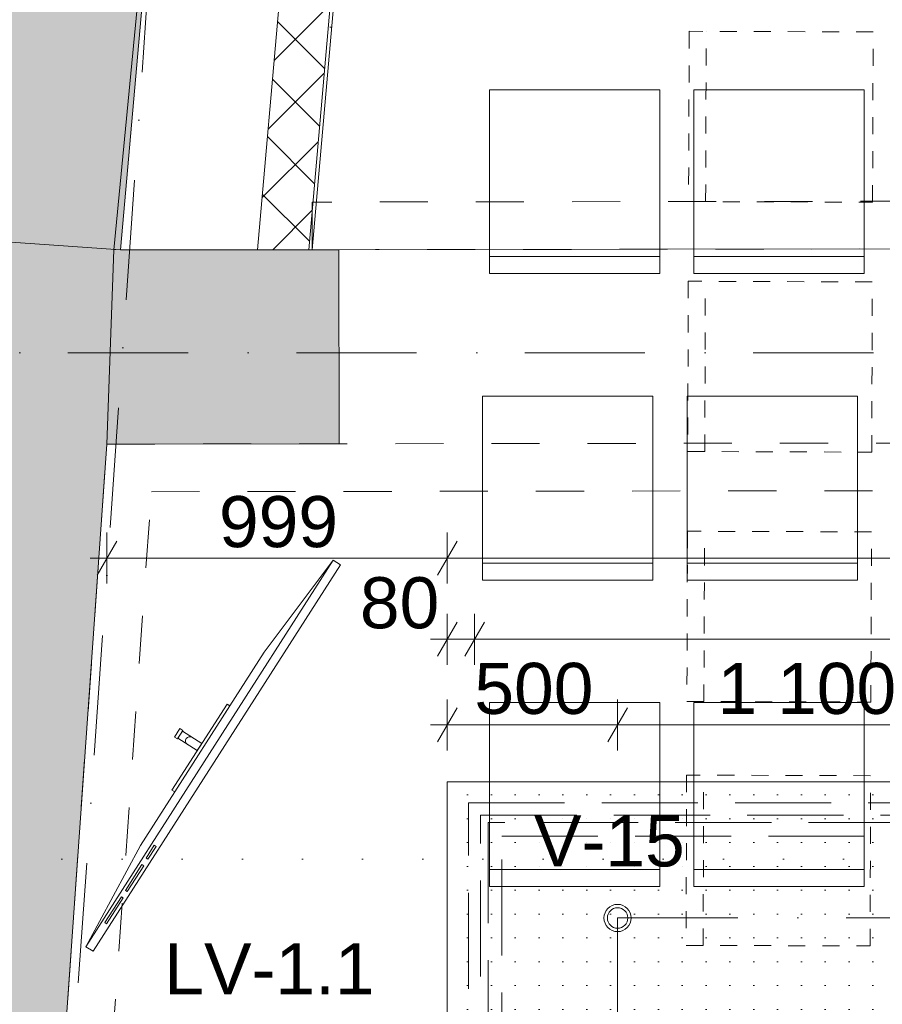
# Model space of a CAD drawing. Header units: millimetres. Extents: x -2532 to 181134, y -4151 to 53885.
# Tile 4 of 165: x 938 to 3469, y 5531 to 8423. Entities that reach past the tile are written whole.
import ezdxf
from ezdxf.enums import TextEntityAlignment as Align

# ---------------------------------------------------------------- set-up
doc = ezdxf.new("R2010")
doc.units = ezdxf.units.MM
doc.header["$MEASUREMENT"] = 0
for name, pattern in [('Dashed väike', [100, 50, -50]), ('Dense Dotted', [176.388884, 0, -176.388884]), ('Dot & Dashed', [670.277762, 352.777767, -176.388884, 0, -141.111112]), ('Hidden Line', [391.222223, 282.222223, -109]), ('Small Dashed', [282.222222, 141.111111, -141.111111]), ('Wipeout_Contour', [1000, 0, -1000])]:
    doc.linetypes.add(name, pattern=pattern)
for name, color, linetype in [('AR - Lõikejoon plaanis', 7, 'Continuous'), ('AR - Mööbel', 7, 'Continuous'), ('AR - Seinad SS.ol', 7, 'Continuous'), ('AR - Seinad VS', 7, 'Continuous'), ('AR - Teljed', 7, 'Continuous'), ('AR - Vahelaed', 7, 'Continuous'), ('New_AR - Seinad SS.ol', 7, 'Continuous'), ('New_AR - Talad', 7, 'Continuous'), ('New_SA - ripplaed', 7, 'Continuous'), ('SA - ripplaed', 7, 'Continuous'), ('SA - tähistused - valgustus', 7, 'Continuous'), ('SA - valgustid', 7, 'Continuous')]:
    doc.layers.add(name, color=color, linetype=linetype)
for name, color, linetype, lineweight in [('AR - Lõikejoon plaanis_Pen_No__85', 7, 'Continuous', 9), ('AR - Mööbel_Pen_No__4', 8, 'Continuous', 13), ('AR - Seinad SS.ol_Pen_No__221', 252, 'Continuous', 13), ('AR - Seinad VS_Pen_No__221', 252, 'Continuous', 13), ('AR - Teljed_Pen_No__4', 8, 'Continuous', 13), ('AR - Vahelaed_Pen_No__221', 252, 'Continuous', 13), ('ARCHICAD Doors_Pen_No__221', 252, 'Continuous', 13), ('New_AR - Seinad SS.ol_Pen_No__207', 5, 'Continuous', 13), ('New_AR - Talad_Pen_No__207', 5, 'Continuous', 13), ('New_SA - ripplaed_Pen_No__207', 5, 'Continuous', 9), ('SA - ripplaed_Pen_No__211', 214, 'Continuous', 15), ('SA - tähistused - laeviimistlus_Pen_No__211', 214, 'Continuous', 15), ('SA - tähistused - valgustus_Pen_No__105', 30, 'Continuous', 5), ('SA - valgustid_Pen_No__105', 30, 'Continuous', 5)]:
    doc.layers.add(name, color=color, linetype=linetype, lineweight=lineweight)
doc.styles.add('GENERATED_STYLE_1', font='txt')
doc.styles.add('GENERATED_STYLE_3', font='txt')
doc.dimstyles.new('GENERATED_STYLE__2', dxfattribs={"dimtxt": 150, "dimasz": 76, "dimexe": 0.18, "dimexo": 0.0625, "dimgap": 0.09, "dimtad": 1, "dimtih": 1, "dimtoh": 1, "dimdec": 0, "dimzin": 0, "dimdsep": 46, "dimtxsty": 'GENERATED_STYLE_3', "dimblk": 'ARROWHEAD_2', "dimblk1": 'ARROWHEAD_2', "dimblk2": 'ARROWHEAD_2', "dimcen": 0.09, "dimse1": 1, "dimse2": 1, "dimclrd": 256, "dimclre": 256, "dimclrt": 256, "dimadec": 0, "dimazin": 0, "dimtfac": 1, "dimtdec": 4, "dimtmove": 0, "dimatfit": 3, "dimfxl": 0, "dimtolj": 1, "dimtzin": 0, "dimarcsym": 0})
doc.dimstyles.new('GENERATED_STYLE__9', dxfattribs={"dimtxt": 150, "dimasz": 76, "dimexe": 0.18, "dimexo": 0.0625, "dimgap": 0.09, "dimtad": 1, "dimtih": 1, "dimtoh": 1, "dimdec": 0, "dimzin": 0, "dimdsep": 46, "dimtxsty": 'GENERATED_STYLE_3', "dimblk": 'ARROWHEAD_2', "dimblk1": 'ARROWHEAD_2', "dimblk2": 'ARROWHEAD_2', "dimcen": 0.09, "dimse1": 1, "dimse2": 1, "dimclrd": 256, "dimclre": 256, "dimclrt": 256, "dimadec": 0, "dimazin": 0, "dimtfac": 1, "dimtdec": 4, "dimtmove": 0, "dimatfit": 3, "dimfxl": 0, "dimtolj": 1, "dimtzin": 0, "dimarcsym": 0})
pattern_1 = [(45, (0, 0), (-91.9239, 91.9239), []), (135, (0, 0), (91.9239, 91.9239), [])]
pattern_2 = [(0, (0, 0), (0, 173.205), [0, -100]), (0, (50, 86.6), (0, 173.205), [0, -100])]

# ---------------------------------------------------------------- blocks, each defined once
blk = doc.blocks.new('Slab_3_1', base_point=(1213.7, 7747.2))
at = {"layer": 'AR - Vahelaed_Pen_No__221', "linetype": 'Continuous', "flags": 128}
blk.add_lwpolyline([(1213.7, 7747.2), (7354.6, 7754.7), (7392, 13646.3), (1552.7, 13646.2), (1445.7, 10154.3)], close=True, dxfattribs=at)
blk = doc.blocks.new('Slab_5_1', base_point=(1193.5, 7176.6))
at = {"layer": 'AR - Vahelaed_Pen_No__221', "linetype": 'Continuous', "flags": 128}
blk.add_lwpolyline([(1588.2, 14266.2), (1552.7, 13646.2), (1445.7, 10154.3), (1213.7, 7747.2), (1193.5, 7176.6), (780.9, 1324), (7895.1, 1338.1), (7895, 1157.2), (14496.6, 1161.6), (14499.3, 1053.3), (14919.2, 1052.8), (14918.4, 353.6), (18015.7, 358)], dxfattribs=at)
blk = doc.blocks.new('Slab_31_1', base_point=(2192.7, 6184.5))
at = {"layer": 'New_SA - ripplaed_Pen_No__207', "linetype": 'Continuous'}
h = blk.add_hatch(dxfattribs=at)
h.set_pattern_fill('Drawing_Title_Fill_0001', color=256, style=0, pattern_type=2)
h.set_pattern_definition([(0, (4282.07, 4256.08), (0, 70), [0, -70])])
h.paths.add_polyline_path([(2192.7, 6184.5), (2192.7, 2384.7), (6392.4, 2384.7), (6392.4, 6184.5)])
at = {"layer": 'New_SA - ripplaed_Pen_No__207', "linetype": 'Continuous', "flags": 128}
blk.add_lwpolyline([(2192.7, 6184.5), (2192.7, 2384.7), (6392.4, 2384.7), (6392.4, 6184.5)], close=True, dxfattribs=at)
blk = doc.blocks.new('New Door 5')
at = {"layer": 'ARCHICAD Doors_Pen_No__221', "linetype": 'Continuous'}
blk.add_line((-2266.5, 570), (-2266.5, 0), dxfattribs=at)
blk = doc.blocks.new('Wall_19_1', base_point=(391.5, 7175.5))
at = {"layer": 'AR - Seinad SS.ol_Pen_No__221', "linetype": 'Continuous'}
blk.add_hatch(color=256, dxfattribs=at).paths.add_polyline_path([(1233.7, 7746.7), (1193.5, 7176.6), (1874.9, 7177.5), (1874.2, 7747.5)])
at = {"layer": 'AR - Seinad SS.ol_Pen_No__221', "linetype": 'Continuous', "flags": 128}
for points in [[(1874.2, 7747.5), (1233.7, 7746.7)], [(1193.5, 7176.6), (1874.9, 7177.5)]]:
    blk.add_lwpolyline(points, dxfattribs=at)
at = {"layer": 'ARCHICAD Doors_Pen_No__221', "linetype": 'Continuous', "xscale": -0.9999999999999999, "zscale": 1000, "rotation": 180.0754567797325}
blk.add_blockref('New Door 5', (4140.7, 7750.5), dxfattribs=at)
blk = doc.blocks.new('Wall_105_1', base_point=(435.7, 7802.9))
at = {"layer": 'AR - Seinad VS_Pen_No__221', "linetype": 'Continuous'}
blk.add_hatch(color=256, dxfattribs=at).paths.add_polyline_path([(435.7, 7802.9), (-57.3, 810.2), (780.9, 1324), (1233.7, 7746.7)])
at = {"layer": 'AR - Seinad VS_Pen_No__221', "linetype": 'Continuous', "flags": 128}
blk.add_lwpolyline([(780.9, 1324), (1193.5, 7176.6)], dxfattribs=at)
blk = doc.blocks.new('Wall_110_1', base_point=(860.3, 13648.1))
at = {"layer": 'AR - Seinad VS_Pen_No__221', "linetype": 'Continuous'}
blk.add_hatch(color=256, dxfattribs=at).paths.add_polyline_path([(435.7, 7802.9), (1233.7, 7746.7), (1445.7, 10154.3), (1552.7, 13646.2), (860.3, 13648.1)])
at = {"layer": 'AR - Seinad VS_Pen_No__221', "linetype": 'Continuous', "flags": 128}
for points in [[(860.3, 13648.1), (435.7, 7802.9)], [(1552.7, 13646.2), (860.3, 13648.1)], [(1445.7, 10154.3), (1552.7, 13646.2)], [(1233.7, 7746.7), (1445.7, 10154.3)], [(435.7, 7802.9), (1233.7, 7746.7)]]:
    blk.add_lwpolyline(points, dxfattribs=at)
blk = doc.blocks.new('Wall_214_1', base_point=(1701.1, 8494.3))
at = {"linetype": 'Wipeout_Contour', "ltscale": 26172.632863}
blk.add_wipeout([(1701.1, 8494.3), (1850.5, 8481.1), (1863.7, 8630.6)], dxfattribs=at).dxf.layer = 'New_AR - Seinad SS.ol'
at = {"layer": 'New_AR - Seinad SS.ol_Pen_No__207', "linetype": 'Continuous'}
h = blk.add_hatch(dxfattribs=at)
h.set_pattern_fill('Concrete_Block_0001', color=256, style=0, pattern_type=2)
h.set_pattern_definition(pattern_1)
h.paths.add_polyline_path([(1701.1, 8494.3), (1850.5, 8481.1), (1863.7, 8630.6)])
at = {"linetype": 'Wipeout_Contour', "ltscale": 26500.396553}
blk.add_wipeout([(1863.7, 8630.6), (1873.6, 8629.7), (1874.5, 8639.6)], dxfattribs=at).dxf.layer = 'New_AR - Seinad SS.ol'
at = {"linetype": 'Wipeout_Contour', "ltscale": 33212.061055}
blk.add_wipeout([(1701.1, 8494.3), (1635.3, 7747.2), (1785.9, 7747.4), (1850.5, 8481.1)], dxfattribs=at).dxf.layer = 'New_AR - Seinad SS.ol'
at = {"layer": 'New_AR - Seinad SS.ol_Pen_No__207', "linetype": 'Continuous'}
h = blk.add_hatch(dxfattribs=at)
h.set_pattern_fill('Plaster_0001', color=256, style=0, pattern_type=2)
h.set_pattern_definition(pattern_2)
h.paths.add_polyline_path([(1863.7, 8630.6), (1873.6, 8629.7), (1874.5, 8639.6)])
h = blk.add_hatch(dxfattribs=at)
h.set_pattern_fill('Concrete_Block_0001', color=256, style=0, pattern_type=2)
h.set_pattern_definition(pattern_1)
h.paths.add_polyline_path([(1701.1, 8494.3), (1635.3, 7747.2), (1785.9, 7747.4), (1850.5, 8481.1)])
at = {"layer": 'New_AR - Seinad SS.ol_Pen_No__207', "linetype": 'Continuous', "flags": 128}
blk.add_lwpolyline([(1701.1, 8494.3), (1635.3, 7747.2)], dxfattribs=at)
at = {"linetype": 'Wipeout_Contour', "ltscale": 33563.623766}
blk.add_wipeout([(1863.7, 8630.6), (1785.9, 7747.4), (1795.9, 7747.4), (1873.6, 8629.7)], dxfattribs=at).dxf.layer = 'New_AR - Seinad SS.ol'
at = {"layer": 'New_AR - Seinad SS.ol_Pen_No__207', "linetype": 'Continuous'}
h = blk.add_hatch(dxfattribs=at)
h.set_pattern_fill('Plaster_0001', color=256, style=0, pattern_type=2)
h.set_pattern_definition(pattern_2)
h.paths.add_polyline_path([(1863.7, 8630.6), (1785.9, 7747.4), (1795.9, 7747.4), (1873.6, 8629.7)])
blk.add_line((1863.7, 8630.6), (1785.9, 7747.4), dxfattribs=at)
at = {"layer": 'New_AR - Seinad SS.ol_Pen_No__207', "linetype": 'Continuous', "flags": 128}
for points in [[(1795.9, 7747.4), (1874.5, 8639.6)], [(1635.3, 7747.2), (1785.9, 7747.4)], [(1785.9, 7747.4), (1795.9, 7747.4)]]:
    blk.add_lwpolyline(points, dxfattribs=at)
at = {"linetype": 'Wipeout_Contour', "ltscale": 26305.002421}
blk.add_wipeout([(1714.3, 8643.7), (1701.1, 8494.3), (1863.7, 8630.6)], dxfattribs=at).dxf.layer = 'New_AR - Seinad SS.ol'
at = {"layer": 'New_AR - Seinad SS.ol_Pen_No__207', "linetype": 'Continuous'}
h = blk.add_hatch(dxfattribs=at)
h.set_pattern_fill('Concrete_Block_0001', color=256, style=0, pattern_type=2)
h.set_pattern_definition(pattern_1)
h.paths.add_polyline_path([(1714.3, 8643.7), (1701.1, 8494.3), (1863.7, 8630.6)])
at = {"linetype": 'Wipeout_Contour', "ltscale": 26510.050622}
blk.add_wipeout([(1864.6, 8640.5), (1863.7, 8630.6), (1874.5, 8639.6)], dxfattribs=at).dxf.layer = 'New_AR - Seinad SS.ol'
at = {"layer": 'New_AR - Seinad SS.ol_Pen_No__207', "linetype": 'Continuous'}
h = blk.add_hatch(dxfattribs=at)
h.set_pattern_fill('Plaster_0001', color=256, style=0, pattern_type=2)
h.set_pattern_definition(pattern_2)
h.paths.add_polyline_path([(1864.6, 8640.5), (1863.7, 8630.6), (1874.5, 8639.6)])
blk.add_line((1863.7, 8630.6), (1714.3, 8643.7), dxfattribs=at)
at = {"layer": 'New_AR - Seinad SS.ol_Pen_No__207', "linetype": 'Continuous', "flags": 128}
blk.add_lwpolyline([(1874.5, 8639.6), (1864.6, 8640.5)], dxfattribs=at)
blk = doc.blocks.new('Wall_229_1', base_point=(6273.8, 6064.7))
at = {"layer": 'New_SA - ripplaed_Pen_No__207', "linetype": 'Hidden Line', "flags": 128}
for points in [[(6273.8, 6064.7), (2312.6, 6064.7)], [(2312.6, 6064.7), (2312.6, 6051.7)], [(2352.6, 6024.7), (6233.8, 6024.7)]]:
    blk.add_lwpolyline(points, dxfattribs=at)
blk = doc.blocks.new('Wall_230_1', base_point=(2312.6, 6064.7))
at = {"layer": 'New_SA - ripplaed_Pen_No__207', "linetype": 'Hidden Line', "flags": 128}
for points in [[(2312.6, 6051.7), (2312.6, 2504.9)], [(2352.6, 2544.9), (2352.6, 6024.7)], [(2312.6, 2504.9), (2325.6, 2504.9)]]:
    blk.add_lwpolyline(points, dxfattribs=at)
blk = doc.blocks.new('Standard grid marker')
at = {"layer": 'AR - Teljed_Pen_No__4', "linetype": 'Dot & Dashed'}
blk.add_line((1000, 0), (44867.9, 0), dxfattribs=at)
at = {"layer": 'AR - Teljed_Pen_No__4', "style": 'GENERATED_STYLE_1'}
for tag, p in [('AC_MarkerText_1_0', (-300, 14.3)), ('AC_MarkerText_1_1', (46167.9, 14.3))]:
    blk.add_attdef(tag, text='', height=250, dxfattribs=at).set_placement(p, align=Align.MIDDLE_CENTER)
blk = doc.blocks.new('Standard grid marker_4')
at = {"layer": 'AR - Teljed_Pen_No__4', "linetype": 'Dot & Dashed'}
blk.add_line((1000, 0), (22737.6, 0), dxfattribs=at)
at = {"layer": 'AR - Teljed_Pen_No__4', "style": 'GENERATED_STYLE_1'}
blk.add_attdef('AC_MarkerText_1', text='', height=250, rotation=274, dxfattribs=at).set_placement((-300, 14.3), align=Align.MIDDLE_CENTER)
blk = doc.blocks.new('Chair 10 22')
at = {"layer": 'AR - Mööbel_Pen_No__4', "linetype": 'Continuous'}
for p, q in [((500, 0), (0, 0)), ((0, 0), (0, -540)), ((500, -540), (500, 0)), ((0, -50), (500, -50)), ((0, -540), (500, -540))]:
    blk.add_line(p, q, dxfattribs=at)
blk = doc.blocks.new('Chair 10 22_2')
at = {"layer": 'AR - Mööbel_Pen_No__4', "linetype": 'Dashed väike'}
for p, q in [((500, 0), (0, 0)), ((0, 0), (0, -540)), ((500, -540), (500, 0)), ((0, -50), (500, -50)), ((0, -540), (500, -540))]:
    blk.add_line(p, q, dxfattribs=at)
blk = doc.blocks.new('Flat Panel TV 22_3')
at = {"layer": 'AR - Mööbel_Pen_No__4', "linetype": 'Continuous'}
for p, q in [((688.7, 137.5), (658.7, 137.5)), ((658.7, 137.5), (658.7, 127.5)), ((658.7, 127.5), (688.7, 127.5)), ((686.2, 127.5), (661.2, 127.5)), ((661.2, 127.5), (661.2, 60)), ((686.2, 60), (686.2, 127.5)), ((688.7, 127.5), (688.7, 137.5)), ((823.7, 60), (523.7, 60)), ((523.7, 60), (523.7, 50)), ((661.2, 60), (686.2, 60)), ((823.7, 50), (823.7, 60)), ((336.8, 50), (0, 25)), ((1010.5, 50), (336.8, 50)), ((523.7, 50), (823.7, 50)), ((1347.4, 25), (1010.5, 50)), ((0, 25), (0, 0)), ((0, 25), (1347.4, 25)), ((0, 0), (1347.4, 0)), ((988.1, 10), (988.1, 16.2)), ((988.1, 16.2), (1033, 16.2)), ((1033, 10), (988.1, 10)), ((1033, 16.2), (1033, 10)), ((1055.4, 10), (1055.4, 16.2)), ((1055.4, 16.2), (1145.3, 16.2)), ((1145.3, 10), (1055.4, 10)), ((1145.3, 16.2), (1145.3, 10)), ((1167.7, 10), (1167.7, 16.2)), ((1167.7, 16.2), (1257.5, 16.2)), ((1257.5, 10), (1167.7, 10)), ((1257.5, 16.2), (1257.5, 10)), ((1347.4, 0), (1347.4, 25))]:
    blk.add_line(p, q, dxfattribs=at)
blk.add_arc((673.7, 93.8), 12.5, 0, 180, dxfattribs=at)
blk = doc.blocks.new('Halogen Recessed 22')
at = {"layer": 'SA - valgustid_Pen_No__105', "linetype": 'Continuous'}
for radius in [40, 30]:
    blk.add_circle((0, 0), radius, dxfattribs=at)
blk = doc.blocks.new('Beam_200_1', base_point=(780.9, 1324))
at = {"layer": 'New_AR - Talad_Pen_No__207', "linetype": 'Small Dashed'}
for p, q in [((780.9, 1324), (1193.5, 7176.6)), ((931.2, 1464.3), (1324, 7036.8))]:
    blk.add_line(p, q, dxfattribs=at)
blk = doc.blocks.new('Beam_201_1', base_point=(7354.6, 7754.7))
at = {"layer": 'New_AR - Talad_Pen_No__207', "linetype": 'Small Dashed'}
for p, q in [((7215.5, 7894.5), (1795.8, 7887.4)), ((1795.8, 7887.4), (1795.9, 7747.4)), ((7354.6, 7754.7), (1795.9, 7747.4))]:
    blk.add_line(p, q, dxfattribs=at)
blk = doc.blocks.new('Beam_202_1', base_point=(1193.5, 7176.6))
at = {"layer": 'New_AR - Talad_Pen_No__207', "linetype": 'Small Dashed'}
for p, q in [((1193.5, 7176.6), (7347.6, 7184.7)), ((1324, 7036.8), (7207.1, 7044.5))]:
    blk.add_line(p, q, dxfattribs=at)
blk = doc.blocks.new('Beam_213_1', base_point=(2272.6, 6104.6))
at = {"layer": 'SA - valgustid_Pen_No__105', "linetype": 'Hidden Line'}
for p, q in [((2254.7, 6122.5), (6330.6, 6122.5)), ((2290.5, 6086.7), (6294.8, 6086.7))]:
    blk.add_line(p, q, dxfattribs=at)
blk = doc.blocks.new('Beam_214_1', base_point=(2272.6, 2464.9))
at = {"layer": 'SA - valgustid_Pen_No__105', "linetype": 'Hidden Line'}
for p, q in [((2254.7, 2447), (2254.7, 6122.5)), ((2290.5, 2482.8), (2290.5, 6086.7))]:
    blk.add_line(p, q, dxfattribs=at)
blk = doc.blocks.new('*D2212')
at = {"layer": 'SA - ripplaed_Pen_No__211', "linetype": 'Continuous'}
for p, q in [((1193.5, 6766.7), (1193.5, 6916.7)), ((2192.7, 6766.7), (2192.7, 6916.7)), ((1222.4, 6891.7), (1164.7, 6791.7)), ((2221.6, 6891.7), (2163.8, 6791.7)), ((1144.6, 6841.7), (1193.5, 6841.7)), ((1193.5, 6841.7), (2192.7, 6841.7))]:
    blk.add_line(p, q, dxfattribs=at)
at = {"layer": 'SA - ripplaed_Pen_No__211', "insert": (1522.4, 6871.7), "char_height": 150, "attachment_point": 7, "style": 'GENERATED_STYLE_3'}
blk.add_mtext('\\A1;{\\pql;\\fArial|b0|i0|c0|p34;999}', dxfattribs=at)
blk = doc.blocks.new('ARROWHEAD_2')
at = {"linetype": 'Continuous'}
for p, q in [((-0.378, -0.655), (0.378, 0.655)), ((0, 0), (-1, 0))]:
    blk.add_line(p, q, dxfattribs=at)
blk = doc.blocks.new('*D2213')
at = {"layer": 'SA - ripplaed_Pen_No__211', "linetype": 'Continuous'}
for p, q in [((2192.7, 6766.7), (2192.7, 6916.7)), ((6392.4, 6766.7), (6392.4, 6916.7)), ((2221.6, 6891.7), (2163.8, 6791.7)), ((6421.3, 6891.7), (6363.6, 6791.7)), ((2192.7, 6841.7), (6392.4, 6841.7))]:
    blk.add_line(p, q, dxfattribs=at)
at = {"layer": 'SA - ripplaed_Pen_No__211', "insert": (4036.1, 6871.7), "char_height": 150, "attachment_point": 7, "style": 'GENERATED_STYLE_3'}
blk.add_mtext('\\A1;{\\pql;\\fArial|b0|i0|c0|p34;4\xa0200}', dxfattribs=at)
blk = doc.blocks.new('*D2223')
at = {"layer": 'SA - tähistused - valgustus_Pen_No__105', "linetype": 'Continuous'}
for p, q in [((2221.6, 6653.4), (2163.8, 6553.4)), ((2192.7, 6528.4), (2192.7, 6678.4)), ((2301.5, 6653.4), (2243.7, 6553.4)), ((2272.6, 6528.4), (2272.6, 6678.4)), ((2143.8, 6603.4), (2192.7, 6603.4)), ((2192.7, 6603.4), (2272.6, 6603.4))]:
    blk.add_line(p, q, dxfattribs=at)
at = {"layer": 'SA - tähistused - valgustus_Pen_No__105', "insert": (1936.1, 6633.4), "char_height": 150, "attachment_point": 7, "style": 'GENERATED_STYLE_3'}
blk.add_mtext('\\A1;{\\pql;\\fArial|b0|i0|c0|p34;80}', dxfattribs=at)
blk = doc.blocks.new('*D2224')
at = {"layer": 'SA - tähistused - valgustus_Pen_No__105', "linetype": 'Continuous'}
for p, q in [((2301.5, 6653.4), (2243.7, 6553.4)), ((2272.6, 6528.4), (2272.6, 6678.4)), ((6341.5, 6653.4), (6283.8, 6553.4)), ((6312.7, 6528.4), (6312.7, 6678.4)), ((2272.6, 6603.4), (6312.7, 6603.4))]:
    blk.add_line(p, q, dxfattribs=at)
at = {"layer": 'SA - tähistused - valgustus_Pen_No__105', "char_height": 150, "attachment_point": 7, "style": 'GENERATED_STYLE_3'}
for s, insert in [('\\A1;{\\pql;\\fArial|b0|i0|c0|p34;4\xa0040}', (4036.2, 6633.4)), ('\\A1;{\\pql;\\fArial|b0|i0|c0|p34;80}', (6056.1, 6633.4))]:
    blk.add_mtext(s, dxfattribs=dict(at, insert=insert))
blk = doc.blocks.new('*D2226')
at = {"layer": 'SA - tähistused - valgustus_Pen_No__105', "linetype": 'Continuous'}
for p, q in [((2192.7, 6276.9), (2192.7, 6426.9)), ((2692.5, 6276.9), (2692.5, 6426.9)), ((2221.6, 6401.9), (2163.8, 6301.9)), ((2721.4, 6401.9), (2663.6, 6301.9)), ((2143.8, 6351.9), (2192.7, 6351.9)), ((2192.7, 6351.9), (2692.5, 6351.9))]:
    blk.add_line(p, q, dxfattribs=at)
at = {"layer": 'SA - tähistused - valgustus_Pen_No__105', "insert": (2271.9, 6381.9), "char_height": 150, "attachment_point": 7, "style": 'GENERATED_STYLE_3'}
blk.add_mtext('\\A1;{\\pql;\\fArial|b0|i0|c0|p34;500}', dxfattribs=at)
blk = doc.blocks.new('*D2227')
at = {"layer": 'SA - tähistused - valgustus_Pen_No__105', "linetype": 'Continuous'}
for p, q in [((2692.5, 6276.9), (2692.5, 6426.9)), ((3792.1, 6276.9), (3792.1, 6426.9)), ((2721.4, 6401.9), (2663.6, 6301.9)), ((3821, 6401.9), (3763.2, 6301.9)), ((2692.5, 6351.9), (3792.1, 6351.9))]:
    blk.add_line(p, q, dxfattribs=at)
at = {"layer": 'SA - tähistused - valgustus_Pen_No__105', "insert": (2985.8, 6381.9), "char_height": 150, "attachment_point": 7, "style": 'GENERATED_STYLE_3'}
blk.add_mtext('\\A1;{\\pql;\\fArial|b0|i0|c0|p34;1\xa0100}', dxfattribs=at)
blk = doc.blocks.new('*D2238')
at = {"layer": 'SA - tähistused - valgustus_Pen_No__105', "linetype": 'Continuous'}
for p, q in [((2192.7, 5075), (2192.7, 5225)), ((3992.9, 5075), (3992.9, 5225)), ((2221.6, 5200), (2163.8, 5100)), ((4021.8, 5200), (3964, 5100)), ((2143.8, 5150), (2192.7, 5150)), ((2192.7, 5150), (3992.9, 5150))]:
    blk.add_line(p, q, dxfattribs=at)
at = {"layer": 'SA - tähistused - valgustus_Pen_No__105', "insert": (2836.3, 5180), "char_height": 150, "attachment_point": 7, "style": 'GENERATED_STYLE_3'}
blk.add_mtext('\\A1;{\\pql;\\fArial|b0|i0|c0|p34;1\xa0800}', dxfattribs=at)
blk = doc.blocks.new('Cutting Plane_2_1', base_point=(-2009.2, 5957.3))
at = {"layer": 'AR - Lõikejoon plaanis_Pen_No__85', "linetype": 'Dense Dotted'}
blk.add_line((-1409.2, 5957.3), (43546.8, 5957.3), dxfattribs=at)
blk = doc.blocks.new('Label_145_1', base_point=(2692.5, 5784.7))
at = {"layer": 'SA - tähistused - valgustus_Pen_No__105', "insert": (2447, 6086.1), "char_height": 150, "attachment_point": 1, "style": 'GENERATED_STYLE_3'}
blk.add_mtext('\\A1;{\\pql;\\pt0,105000;\\fArial|b0|i0|c0|p34;V-15\\fArial|b0|i0|c0|p34;\\A1{\\H.66x;\\S^  ;}\\fArial|b0|i0|c0|p34;\\fArial|b0|i0|c0|p34;\\A1{\\H.66x;\\S^  ;}\\fArial|b0|i0|c0|p34; \\fArial|b0|i0|c0|p34;\\fArial|b0|i0|c0|p34;\\fArial|b0|i0|c0|p34;\\fArial|b0|i0|c0|p34;\\fArial|b0|i0|c0|p34;\\fArial|b0|i0|c0|p34;\\fArial|b0|i0|c0|p34;\\fArial|b0|i0|c0|p34;\\fArial|b0|i0|c0|p34;\\fArial|b0|i0|c0|p34;\\fArial|b0|i0|c0|p34;\\fArial|b0|i0|c0|p34;\\fArial|b0|i0|c0|p34;\\fArial|b0|i0|c0|p34;\\fArial|b0|i0|c0|p34;\\fArial|b0|i0|c0|p34;\\fArial|b0|i0|c0|p34;\\fArial|b0|i0|c0|p34;\\fArial|b0|i0|c0|p34;\\fArial|b0|i0|c0|p34;\\fArial|b0|i0|c0|p34;\\fArial|b0|i0|c0|p34;\\fArial|b0|i0|c0|p34;\\fArial|b0|i0|c0|p34;\\fArial|b0|i0|c0|p34;\\fArial|b0|i0|c0|p34;\\fArial|b0|i0|c0|p34;\\fArial|b0|i0|c0|p34;\\fArial|b0|i0|c0|p34;\\fArial|b0|i0|c0|p34;\\fArial|b0|i0|c0|p34;\\fArial|b0|i0|c0|p34;\\fArial|b0|i0|c0|p34;\\fArial|b0|i0|c0|p34;\\fArial|b0|i0|c0|p34;\\fArial|b0|i0|c0|p34;\\fArial|b0|i0|c0|p34;\\fArial|b0|i0|c0|p34;\\fArial|b0|i0|c0|p34;\\fArial|b0|i0|c0|p34;\\fArial|b0|i0|c0|p34;\\fArial|b0|i0|c0|p34;\\fArial|b0|i0|c0|p34;}', dxfattribs=at)

msp = doc.modelspace()

# ---------------------------------------------------------------- linework, layer by layer
at = {"layer": 'SA - tähistused - valgustus_Pen_No__105', "linetype": 'Dot & Dashed'}
msp.add_lwpolyline([(5892.5, 2784.2), (2692.5, 2784.2), (2692.5, 5784.7), (5892.5, 5784.7)], close=True, dxfattribs=at)

# ---------------------------------------------------------------- block references
at = {"layer": 'AR - Lõikejoon plaanis'}
msp.add_blockref('Cutting Plane_2_1', (-2009.2, 5957.3), dxfattribs=at)
at = {"layer": 'AR - Mööbel', "linetype": 'Dashed väike', "zscale": 1000, "rotation": 89.8058417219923}
for p in [(2900.9, 7888.8), (2898.4, 7154.7), (2895.9, 6420.6), (2893.5, 5704.4)]:
    msp.add_blockref('Chair 10 22_2', p, dxfattribs=at)
at = {"layer": 'AR - Mööbel', "linetype": 'Continuous', "zscale": 1000, "rotation": 180}
for p in [(2816.1, 7677.3), (3416.1, 7677.3), (2796.2, 6777.2), (3396.2, 6777.2), (2816.1, 5877.3), (3416.1, 5877.3)]:
    msp.add_blockref('Chair 10 22', p, dxfattribs=at)
at = {"layer": 'AR - Mööbel', "linetype": 'Continuous', "xscale": -1, "zscale": 1000, "rotation": 57.39532117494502}
msp.add_blockref('Flat Panel TV 22_3', (1878.8, 6821.9), dxfattribs=at)
at = {"layer": 'AR - Seinad SS.ol'}
msp.add_blockref('Wall_19_1', (391.5, 7175.5), dxfattribs=at)
at = {"layer": 'AR - Seinad VS'}
for name, p in [('Wall_110_1', (860.3, 13648.1)), ('Wall_105_1', (435.7, 7802.9))]:
    msp.add_blockref(name, p, dxfattribs=at)
at = {"layer": 'AR - Vahelaed', "linetype": 'Continuous'}
for name, p in [('Slab_5_1', (1193.5, 7176.6)), ('Slab_3_1', (1213.7, 7747.2))]:
    msp.add_blockref(name, p, dxfattribs=at)
at = {"layer": 'New_AR - Talad'}
for name, p in [('Beam_200_1', (780.9, 1324)), ('Beam_202_1', (1193.5, 7176.6))]:
    msp.add_blockref(name, p, dxfattribs=at)
at = {"layer": 'New_SA - ripplaed', "linetype": 'Continuous'}
msp.add_blockref('Slab_31_1', (2192.7, 6184.5), dxfattribs=at)
at = {"layer": 'New_SA - ripplaed'}
for name, p in [('Wall_229_1', (6273.8, 6064.7)), ('Wall_230_1', (2312.6, 6064.7))]:
    msp.add_blockref(name, p, dxfattribs=at)
at = {"layer": 'SA - tähistused - valgustus', "linetype": 'Continuous'}
msp.add_blockref('Label_145_1', (2692.5, 5784.7), dxfattribs=at)
at = {"layer": 'SA - valgustid'}
for name, p in [('Beam_213_1', (2272.6, 6104.6)), ('Beam_214_1', (2272.6, 2464.9))]:
    msp.add_blockref(name, p, dxfattribs=at)
at = {"layer": 'SA - valgustid', "linetype": 'Continuous', "zscale": 1000}
msp.add_blockref('Halogen Recessed 22', (2692.5, 5784.7), dxfattribs=at)

# ---------------------------------------------------------------- texts
at = {"layer": 'SA - tähistused - laeviimistlus_Pen_No__211', "linetype": 'Continuous', "insert": (1362, 5560.5), "char_height": 150, "attachment_point": 7, "style": 'GENERATED_STYLE_3'}
msp.add_mtext('\\A1;{\\pql;\\fArial|b0|i0|c0|p34;LV-1.\\fArial|b0|i0|c0|p34;1}', dxfattribs=at)

# ---------------------------------------------------------------- dimensions: what is measured, and where the dimension line sits
at = {"layer": 'SA - ripplaed', "linetype": 'Continuous'}
for base, p1, p2, picture, middle in [((6392.4, 6841.7), (2192.7, 6184.5), (6392.4, 6184.5), '*D2213', (4300.1, 6946.7)), ((2192.7, 6841.7), (1193.5, 7176.6), (2192.7, 6184.5), '*D2212', (1698.1, 6946.7))]:
    dim = msp.add_linear_dim(base=base, p1=p1, p2=p2, dimstyle='GENERATED_STYLE__9', dxfattribs=at)
    dim.commit()
    dim.dimension.update_dxf_attribs({"geometry": picture, "text_midpoint": middle, "dimtype": 160})
at = {"layer": 'SA - tähistused - valgustus', "linetype": 'Continuous'}
for base, p1, p2, picture, middle in [((6312.7, 6603.4), (2272.6, 6104.6), (6312.7, 6104.6), '*D2224', (4300.2, 6708.4)), ((2272.6, 6603.4), (2192.7, 6184.5), (2272.6, 6104.6), '*D2223', (2053.3, 6708.4)), ((3792.1, 6351.9), (2692.5, 2784.7), (3792.1, 2788.3), '*D2227', (3249.8, 6456.9)), ((2692.5, 6351.9), (2192.7, 2384.7), (2692.5, 2784.7), '*D2226', (2447.6, 6456.9)), ((3992.9, 5150), (2192.7, 2384.7), (3992.9, 3984.6), '*D2238', (3100.3, 5255))]:
    dim = msp.add_linear_dim(base=base, p1=p1, p2=p2, dimstyle='GENERATED_STYLE__2', dxfattribs=at)
    dim.commit()
    dim.dimension.update_dxf_attribs({"geometry": picture, "text_midpoint": middle, "dimtype": 160})

# ---------------------------------------------------------------- next in the draw order: block references
at = {"layer": 'New_AR - Seinad SS.ol'}
msp.add_blockref('Wall_214_1', (1701.1, 8494.3), dxfattribs=at)

# ---------------------------------------------------------------- next in the draw order: block references
at = {"layer": 'AR - Teljed', "linetype": 'Continuous', "zscale": 1000, "rotation": 86}
msp.add_blockref('Standard grid marker_4', (619, -1422.4), dxfattribs=at)
at = {"layer": 'AR - Teljed', "linetype": 'Continuous', "zscale": 1000}
msp.add_blockref('Standard grid marker', (-1931.8, 7444.8), dxfattribs=at)
at = {"layer": 'New_AR - Talad'}
msp.add_blockref('Beam_201_1', (7354.6, 7754.7), dxfattribs=at)

doc.saveas('drawing.dxf')
